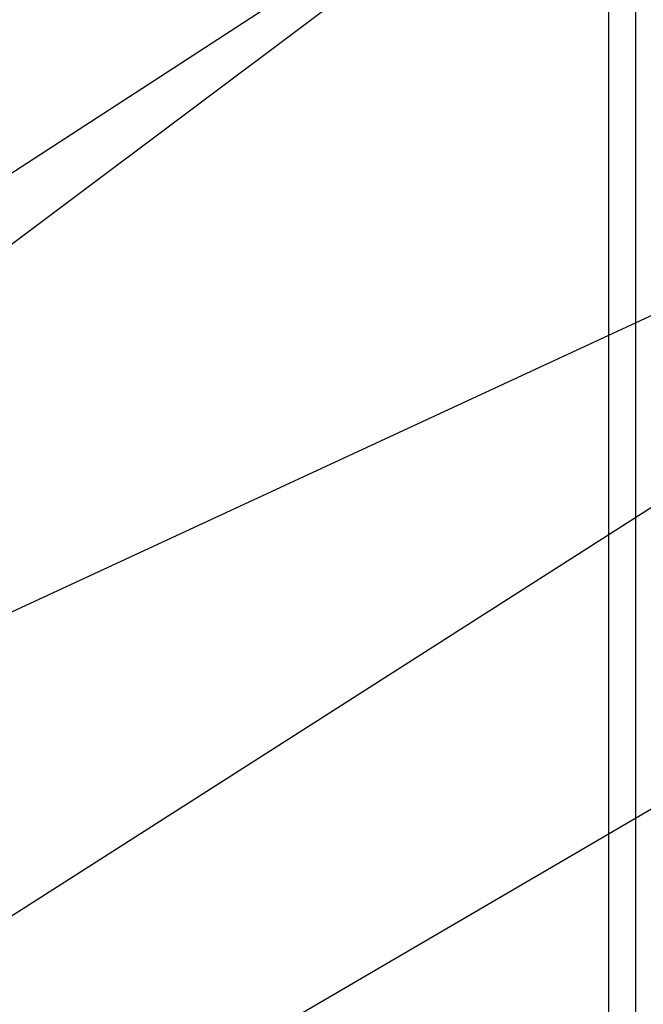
# Paper-space layout 'A0 Advance Steel' of a CAD drawing. Header units: millimetres. Extents: x 292 to 712, y 182 to 776.
# Tile 9 of 61: x 361 to 387, y 414 to 455. Entities that reach past the tile are written whole.
import ezdxf

# ---------------------------------------------------------------- set-up
doc = ezdxf.new("R2010")
doc.units = ezdxf.units.MM
doc.layers.get('0').update_dxf_attribs({"linetype": 'CONTINUOUS'})
doc.layers.add('AS_Belki', color=145, linetype='CONTINUOUS')

psp = doc.layouts.new('A0 Advance Steel')

# ---------------------------------------------------------------- linework, layer by layer
at = {"color": 7}
for points in [[(429.035, 492.788), (358.279, 446.866), (335.759, 446.866)], [(388.849, 466.55), (352.648, 439.429), (335.759, 439.429)], [(395.56, 446.317), (352.648, 426.456), (335.759, 426.456)], [(397.975, 441.274), (352.648, 412.369), (335.759, 412.369)], [(401.147, 430.005), (350.706, 400.557), (335.759, 400.557)]]:
    psp.add_lwpolyline(points, dxfattribs=at)
at = {"layer": 'AS_Belki', "linetype": 'Continuous', "ltscale": 0.15}
for p, q in [((385.699, 484.716), (385.699, 345.146)), ((386.82, 484.716), (386.82, 340.021))]:
    psp.add_line(p, q, dxfattribs=at)

doc.saveas('drawing.dxf')
